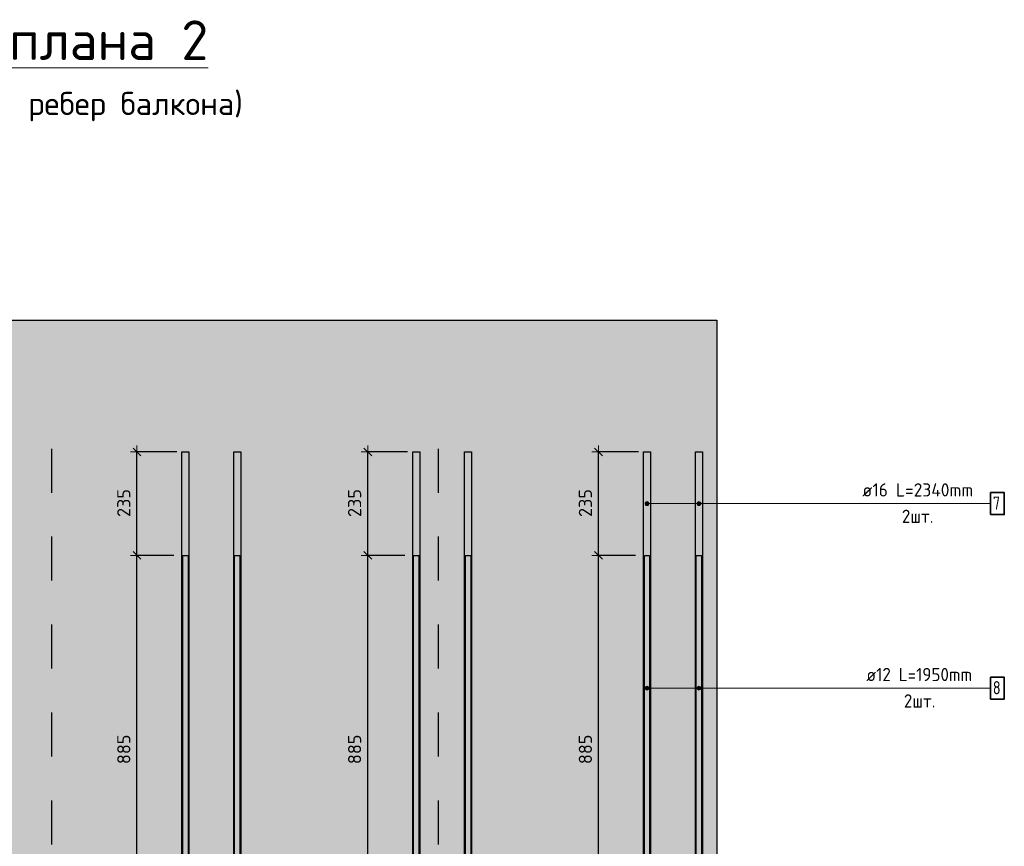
# Model space of a CAD drawing. Header units: metres. Extents: x -38 to 107, y -15 to 21.
# Tile 84 of 167: x 82.72 to 84.96, y -5.45 to -3.57. Entities that reach past the tile are written whole.
import ezdxf

# ---------------------------------------------------------------- set-up
doc = ezdxf.new("R2010")
doc.units = ezdxf.units.M
doc.header["$PDMODE"] = 65
doc.linetypes.add('______2', pattern=[0.0405, 0.03, -0.0105])
for name, color, linetype, lineweight in [('XR$5$Арм.стержн.горизонт. 1', 180, 'Continuous', 35), ('XR$5$Арм.стержн.горизонт. 2', 202, 'Continuous', 35), ('XR$5$ВК__отв в полу 1-2 эт', 220, 'Continuous', 25), ('XR$5$Перекрытие (1)', 7, 'Continuous', 35), ('XR$5$Размерная линия (1)', 7, 'Continuous', 13), ('XR$5$Текст_ общее_1', 7, 'Continuous', 13)]:
    doc.layers.add(name, color=color, linetype=linetype, lineweight=lineweight)
doc.styles.add('ISOCPEUR', font='txt')
doc.dimstyles.new('DIMSTYLE_24', dxfattribs={"dimtxt": 0.03, "dimasz": 0.03, "dimexe": 0, "dimexo": 0, "dimgap": 0.015, "dimtad": 2, "dimdec": 0, "dimlfac": 1000, "dimrnd": 5, "dimzin": 12, "dimdsep": 46, "dimtxsty": 'ISOCPEUR', "dimblk1": 'ALL_ML_STRICH', "dimblk2": 'ALL_ML_STRICH', "dimsah": 1, "dimcen": 0, "dimclrd": 7, "dimclre": 256, "dimclrt": 7, "dimadec": 0, "dimazin": 0, "dimtfac": 1, "dimtdec": 0, "dimtix": 1, "dimtmove": 2, "dimatfit": 3, "dimfxl": 0, "dimtzin": 0, "dimlwd": 0, "dimlwe": -3, "dimarcsym": 0})

# ---------------------------------------------------------------- blocks, each defined once
blk = doc.blocks.new('СЛОЖНЫЙ_ОБЪЕКТ_40')
at = {"linetype": 'Continuous', "lineweight": 25, "true_color": 0x000000, "transparency": 33554687}
for points in [[(82.8043, -4.4488), (82.8042, -4.448), (82.8039, -4.4473), (82.8036, -4.4466), (82.8032, -4.446), (82.8027, -4.4454), (82.8021, -4.4449), (82.8014, -4.4445), (82.8007, -4.4441), (82.8, -4.4439), (82.7993, -4.4437), (82.7985, -4.4437), (82.7852, -4.4437), (82.7844, -4.4437), (82.7836, -4.4439), (82.7829, -4.4441), (82.7822, -4.4445), (82.7816, -4.4449), (82.781, -4.4454), (82.7805, -4.446), (82.7801, -4.4466), (82.7797, -4.4473), (82.7795, -4.448), (82.7793, -4.4488), (82.7793, -4.4496), (82.7793, -4.5471), (82.8044, -4.5471), (82.8044, -4.4496)], [(82.8043, -6.9992), (82.8044, -6.9985), (82.8044, -6.901), (82.7793, -6.901), (82.7793, -6.9985), (82.7793, -6.9992), (82.7795, -7), (82.7797, -7.0007), (82.7801, -7.0014), (82.7805, -7.002), (82.781, -7.0026), (82.7816, -7.0031), (82.7822, -7.0035), (82.7829, -7.0039), (82.7836, -7.0041), (82.7844, -7.0043), (82.7852, -7.0043), (82.7985, -7.0043), (82.7993, -7.0043), (82.8, -7.0041), (82.8007, -7.0039), (82.8014, -7.0035), (82.8021, -7.0031), (82.8027, -7.0026), (82.8032, -7.002), (82.8036, -7.0014), (82.8039, -7.0007), (82.8042, -7)]]:
    blk.add_hatch(color=18, dxfattribs=at).paths.add_polyline_path(points)
at = {"color": 7, "linetype": '______2', "lineweight": 25, "transparency": 33554687}
blk.add_line((82.7918, -4.5424), (82.7918, -6.901), dxfattribs=at)
at = {"layer": 'XR$5$ВК__отв в полу 1-2 эт', "color": 7, "linetype": 'Continuous', "lineweight": 13, "transparency": 33554687}
for p, q in [((82.7918, -7.001), (82.7918, -7.131)), ((82.7918, -7.131), (82.9318, -7.131))]:
    blk.add_line(p, q, dxfattribs=at)
at = {"color": 7, "linetype": 'Continuous', "lineweight": 13, "transparency": 33554687, "insert": (82.878, -7.0509), "char_height": 0.06, "width": 0.065333, "attachment_point": 5, "style": 'ISOCPEUR'}
blk.add_mtext('\\A1;{\\fISOCPEUR|i0|b0;\\H0.060000;\\W1.000000;\\C7;г}\\P', dxfattribs=at)
blk = doc.blocks.new('ALL_ML_STRICH')
at = {"color": 0, "linetype": 'ByBlock', "lineweight": -2}
for p, q in [((-1, 0), (0.5, 0)), ((-0.3, -0.3), (0.3, 0.3)), ((0, -0.5), (0, 0.5))]:
    blk.add_line(p, q, dxfattribs=at)
blk = doc.blocks.new('*D755')
at = {"layer": 'DEFPOINTS', "color": 7, "linetype": 'Continuous', "lineweight": 13, "transparency": 33554687}
for p in [(84.1406, -4.7849), (83.9397, -5.6699), (84.0364, -5.6699)]:
    blk.add_point(p, dxfattribs=at)
at = {"layer": 'XR$5$Размерная линия (1)', "color": 9, "linetype": 'Continuous', "lineweight": -2, "true_color": 0xc7c7c7, "transparency": 33554687}
for p, q in [((84.1206, -4.7849), (84.0364, -4.7849)), ((83.9597, -5.6699), (84.0364, -5.6699))]:
    blk.add_line(p, q, dxfattribs=at)
at = {"layer": 'XR$5$Размерная линия (1)', "color": 7, "linetype": 'Continuous', "lineweight": -2, "transparency": 33554687}
blk.add_line((84.0364, -5.6699), (84.0364, -4.7849), dxfattribs=at)
at = {"layer": 'XR$5$Размерная линия (1)', "color": 7, "linetype": 'Continuous', "lineweight": 13, "transparency": 33554687, "xscale": 0.03, "yscale": 0.03, "zscale": 0.03}
for p, rotation in [((84.0364, -4.7849), 90), ((84.0364, -5.6699), 270)]:
    blk.add_blockref('ALL_ML_STRICH', p, dxfattribs=dict(at, rotation=rotation))
at = {"layer": 'XR$5$Размерная линия (1)', "color": 7, "linetype": 'Continuous', "lineweight": 13, "transparency": 33554687, "insert": (84.0064, -5.2259), "char_height": 0.03, "width": 0.09, "attachment_point": 5, "rotation": 90, "style": 'ISOCPEUR'}
blk.add_mtext('\\A1;{885}', dxfattribs=at)
blk = doc.blocks.new('*D756')
at = {"layer": 'DEFPOINTS', "color": 7, "linetype": 'Continuous', "lineweight": 13, "transparency": 33554687}
for p in [(84.1471, -4.5499), (84.0364, -4.7849), (84.1406, -4.7849)]:
    blk.add_point(p, dxfattribs=at)
at = {"layer": 'XR$5$Размерная линия (1)', "color": 9, "linetype": 'Continuous', "lineweight": -2, "true_color": 0xc7c7c7, "transparency": 33554687}
for p, q in [((84.1271, -4.5499), (84.0364, -4.5499)), ((84.1206, -4.7849), (84.0364, -4.7849))]:
    blk.add_line(p, q, dxfattribs=at)
at = {"layer": 'XR$5$Размерная линия (1)', "color": 7, "linetype": 'Continuous', "lineweight": -2, "transparency": 33554687}
blk.add_line((84.0364, -4.7849), (84.0364, -4.5499), dxfattribs=at)
at = {"layer": 'XR$5$Размерная линия (1)', "color": 7, "linetype": 'Continuous', "lineweight": 13, "transparency": 33554687, "xscale": 0.03, "yscale": 0.03, "zscale": 0.03}
for p, rotation in [((84.0364, -4.5499), 90), ((84.0364, -4.7849), 270)]:
    blk.add_blockref('ALL_ML_STRICH', p, dxfattribs=dict(at, rotation=rotation))
at = {"layer": 'XR$5$Размерная линия (1)', "color": 7, "linetype": 'Continuous', "lineweight": 13, "transparency": 33554687, "insert": (84.0064, -4.6659), "char_height": 0.03, "width": 0.09, "attachment_point": 5, "rotation": 90, "style": 'ISOCPEUR'}
blk.add_mtext('\\A1;{235}', dxfattribs=at)
blk = doc.blocks.new('*D760')
at = {"layer": 'DEFPOINTS', "color": 7, "linetype": 'Continuous', "lineweight": 13, "transparency": 33554687}
for p in [(83.6156, -4.7849), (83.4147, -5.6699), (83.5114, -5.6699)]:
    blk.add_point(p, dxfattribs=at)
at = {"layer": 'XR$5$Размерная линия (1)', "color": 9, "linetype": 'Continuous', "lineweight": -2, "true_color": 0xc7c7c7, "transparency": 33554687}
for p, q in [((83.5956, -4.7849), (83.5114, -4.7849)), ((83.4347, -5.6699), (83.5114, -5.6699))]:
    blk.add_line(p, q, dxfattribs=at)
at = {"layer": 'XR$5$Размерная линия (1)', "color": 7, "linetype": 'Continuous', "lineweight": -2, "transparency": 33554687}
blk.add_line((83.5114, -5.6699), (83.5114, -4.7849), dxfattribs=at)
at = {"layer": 'XR$5$Размерная линия (1)', "color": 7, "linetype": 'Continuous', "lineweight": 13, "transparency": 33554687, "xscale": 0.03, "yscale": 0.03, "zscale": 0.03}
for p, rotation in [((83.5114, -4.7849), 90), ((83.5114, -5.6699), 270)]:
    blk.add_blockref('ALL_ML_STRICH', p, dxfattribs=dict(at, rotation=rotation))
at = {"layer": 'XR$5$Размерная линия (1)', "color": 7, "linetype": 'Continuous', "lineweight": 13, "transparency": 33554687, "insert": (83.4814, -5.2259), "char_height": 0.03, "width": 0.09, "attachment_point": 5, "rotation": 90, "style": 'ISOCPEUR'}
blk.add_mtext('\\A1;{885}', dxfattribs=at)
blk = doc.blocks.new('*D761')
at = {"layer": 'DEFPOINTS', "color": 7, "linetype": 'Continuous', "lineweight": 13, "transparency": 33554687}
for p in [(83.6221, -4.5499), (83.5114, -4.7849), (83.6156, -4.7849)]:
    blk.add_point(p, dxfattribs=at)
at = {"layer": 'XR$5$Размерная линия (1)', "color": 9, "linetype": 'Continuous', "lineweight": -2, "true_color": 0xc7c7c7, "transparency": 33554687}
for p, q in [((83.6021, -4.5499), (83.5114, -4.5499)), ((83.5956, -4.7849), (83.5114, -4.7849))]:
    blk.add_line(p, q, dxfattribs=at)
at = {"layer": 'XR$5$Размерная линия (1)', "color": 7, "linetype": 'Continuous', "lineweight": -2, "transparency": 33554687}
blk.add_line((83.5114, -4.7849), (83.5114, -4.5499), dxfattribs=at)
at = {"layer": 'XR$5$Размерная линия (1)', "color": 7, "linetype": 'Continuous', "lineweight": 13, "transparency": 33554687, "xscale": 0.03, "yscale": 0.03, "zscale": 0.03}
for p, rotation in [((83.5114, -4.5499), 90), ((83.5114, -4.7849), 270)]:
    blk.add_blockref('ALL_ML_STRICH', p, dxfattribs=dict(at, rotation=rotation))
at = {"layer": 'XR$5$Размерная линия (1)', "color": 7, "linetype": 'Continuous', "lineweight": 13, "transparency": 33554687, "insert": (83.4814, -4.6659), "char_height": 0.03, "width": 0.09, "attachment_point": 5, "rotation": 90, "style": 'ISOCPEUR'}
blk.add_mtext('\\A1;{235}', dxfattribs=at)
blk = doc.blocks.new('*D765')
at = {"layer": 'DEFPOINTS', "color": 7, "linetype": 'Continuous', "lineweight": 13, "transparency": 33554687}
for p in [(83.0906, -4.7849), (82.8897, -5.6699), (82.9864, -5.6699)]:
    blk.add_point(p, dxfattribs=at)
at = {"layer": 'XR$5$Размерная линия (1)', "color": 9, "linetype": 'Continuous', "lineweight": -2, "true_color": 0xc7c7c7, "transparency": 33554687}
for p, q in [((83.0706, -4.7849), (82.9864, -4.7849)), ((82.9097, -5.6699), (82.9864, -5.6699))]:
    blk.add_line(p, q, dxfattribs=at)
at = {"layer": 'XR$5$Размерная линия (1)', "color": 7, "linetype": 'Continuous', "lineweight": -2, "transparency": 33554687}
blk.add_line((82.9864, -5.6699), (82.9864, -4.7849), dxfattribs=at)
at = {"layer": 'XR$5$Размерная линия (1)', "color": 7, "linetype": 'Continuous', "lineweight": 13, "transparency": 33554687, "xscale": 0.03, "yscale": 0.03, "zscale": 0.03}
for p, rotation in [((82.9864, -4.7849), 90), ((82.9864, -5.6699), 270)]:
    blk.add_blockref('ALL_ML_STRICH', p, dxfattribs=dict(at, rotation=rotation))
at = {"layer": 'XR$5$Размерная линия (1)', "color": 7, "linetype": 'Continuous', "lineweight": 13, "transparency": 33554687, "insert": (82.9564, -5.2259), "char_height": 0.03, "width": 0.09, "attachment_point": 5, "rotation": 90, "style": 'ISOCPEUR'}
blk.add_mtext('\\A1;{885}', dxfattribs=at)
blk = doc.blocks.new('*D766')
at = {"layer": 'DEFPOINTS', "color": 7, "linetype": 'Continuous', "lineweight": 13, "transparency": 33554687}
for p in [(83.0971, -4.5499), (82.9864, -4.7849), (83.0906, -4.7849)]:
    blk.add_point(p, dxfattribs=at)
at = {"layer": 'XR$5$Размерная линия (1)', "color": 9, "linetype": 'Continuous', "lineweight": -2, "true_color": 0xc7c7c7, "transparency": 33554687}
for p, q in [((83.0771, -4.5499), (82.9864, -4.5499)), ((83.0706, -4.7849), (82.9864, -4.7849))]:
    blk.add_line(p, q, dxfattribs=at)
at = {"layer": 'XR$5$Размерная линия (1)', "color": 7, "linetype": 'Continuous', "lineweight": -2, "transparency": 33554687}
blk.add_line((82.9864, -4.7849), (82.9864, -4.5499), dxfattribs=at)
at = {"layer": 'XR$5$Размерная линия (1)', "color": 7, "linetype": 'Continuous', "lineweight": 13, "transparency": 33554687, "xscale": 0.03, "yscale": 0.03, "zscale": 0.03}
for p, rotation in [((82.9864, -4.5499), 90), ((82.9864, -4.7849), 270)]:
    blk.add_blockref('ALL_ML_STRICH', p, dxfattribs=dict(at, rotation=rotation))
at = {"layer": 'XR$5$Размерная линия (1)', "color": 7, "linetype": 'Continuous', "lineweight": 13, "transparency": 33554687, "insert": (82.9564, -4.6659), "char_height": 0.03, "width": 0.09, "attachment_point": 5, "rotation": 90, "style": 'ISOCPEUR'}
blk.add_mtext('\\A1;{235}', dxfattribs=at)
blk = doc.blocks.new('СЛОЖНЫЙ_ОБЪЕКТ_57')
at = {"linetype": 'Continuous', "lineweight": 25, "true_color": 0x000000, "transparency": 33554687}
for points in [[(83.6843, -4.4488), (83.6842, -4.448), (83.6839, -4.4473), (83.6836, -4.4466), (83.6832, -4.446), (83.6827, -4.4454), (83.6821, -4.4449), (83.6814, -4.4445), (83.6807, -4.4441), (83.68, -4.4439), (83.6793, -4.4437), (83.6785, -4.4437), (83.6652, -4.4437), (83.6644, -4.4437), (83.6636, -4.4439), (83.6629, -4.4441), (83.6622, -4.4445), (83.6616, -4.4449), (83.661, -4.4454), (83.6605, -4.446), (83.6601, -4.4466), (83.6597, -4.4473), (83.6595, -4.448), (83.6593, -4.4488), (83.6593, -4.4496), (83.6593, -4.5471), (83.6844, -4.5471), (83.6844, -4.4496)], [(83.6843, -6.9992), (83.6844, -6.9985), (83.6844, -6.901), (83.6593, -6.901), (83.6593, -6.9985), (83.6593, -6.9992), (83.6595, -7), (83.6597, -7.0007), (83.6601, -7.0014), (83.6605, -7.002), (83.661, -7.0026), (83.6616, -7.0031), (83.6622, -7.0035), (83.6629, -7.0039), (83.6636, -7.0041), (83.6644, -7.0043), (83.6652, -7.0043), (83.6785, -7.0043), (83.6793, -7.0043), (83.68, -7.0041), (83.6807, -7.0039), (83.6814, -7.0035), (83.6821, -7.0031), (83.6827, -7.0026), (83.6832, -7.002), (83.6836, -7.0014), (83.6839, -7.0007), (83.6842, -7)]]:
    blk.add_hatch(color=18, dxfattribs=at).paths.add_polyline_path(points)
at = {"color": 7, "linetype": '______2', "lineweight": 25, "transparency": 33554687}
blk.add_line((83.6718, -4.5424), (83.6718, -6.901), dxfattribs=at)
at = {"layer": 'XR$5$ВК__отв в полу 1-2 эт', "color": 7, "linetype": 'Continuous', "lineweight": 13, "transparency": 33554687}
for p, q in [((83.6718, -7.001), (83.6718, -7.131)), ((83.6718, -7.131), (83.8118, -7.131))]:
    blk.add_line(p, q, dxfattribs=at)
at = {"color": 7, "linetype": 'Continuous', "lineweight": 13, "transparency": 33554687, "insert": (83.758, -7.0509), "char_height": 0.06, "width": 0.065333, "attachment_point": 5, "style": 'ISOCPEUR'}
blk.add_mtext('\\A1;{\\fISOCPEUR|i0|b0;\\H0.060000;\\W1.000000;\\C7;д}\\P', dxfattribs=at)

msp = doc.modelspace()

# ---------------------------------------------------------------- hatches: boundary and pattern name
at = {"linetype": 'Continuous', "lineweight": 13, "true_color": 0xf1f1f1, "transparency": 33554687}
msp.add_hatch(color=7, dxfattribs=at).paths.add_polyline_path([(84.3056, -4.2499), (80.9556, -4.2499), (80.9556, -5.8499), (84.3056, -5.8499)])
at = {"layer": 'XR$5$Арм.стержн.горизонт. 1', "linetype": 'Continuous', "lineweight": 13, "transparency": 33554687}
for points in [[(84.1428, -4.6694), (84.1428, -4.6649), (84.1421, -4.6671)], [(84.1444, -4.671), (84.1444, -4.6632), (84.1428, -4.6649)], [(84.1444, -4.671), (84.1428, -4.6649), (84.1428, -4.6694)], [(84.1466, -4.6716), (84.1466, -4.6626), (84.1444, -4.6632)], [(84.1466, -4.6716), (84.1444, -4.6632), (84.1444, -4.671)], [(84.1489, -4.671), (84.1489, -4.6632), (84.1466, -4.6626)], [(84.1489, -4.671), (84.1466, -4.6626), (84.1466, -4.6716)], [(84.1505, -4.6694), (84.1505, -4.6649), (84.1489, -4.6632)], [(84.1505, -4.6694), (84.1489, -4.6632), (84.1489, -4.671)], [(84.1505, -4.6649), (84.1505, -4.6694), (84.1511, -4.6671)], [(84.2608, -4.6694), (84.2608, -4.6649), (84.2601, -4.6671)], [(84.2624, -4.671), (84.2624, -4.6632), (84.2608, -4.6649)], [(84.2624, -4.671), (84.2608, -4.6649), (84.2608, -4.6694)], [(84.2646, -4.6716), (84.2646, -4.6626), (84.2624, -4.6632)], [(84.2646, -4.6716), (84.2624, -4.6632), (84.2624, -4.671)], [(84.2669, -4.671), (84.2669, -4.6632), (84.2646, -4.6626)], [(84.2669, -4.671), (84.2646, -4.6626), (84.2646, -4.6716)], [(84.2685, -4.6694), (84.2685, -4.6649), (84.2669, -4.6632)], [(84.2685, -4.6694), (84.2669, -4.6632), (84.2669, -4.671)], [(84.2685, -4.6649), (84.2685, -4.6694), (84.2691, -4.6671)]]:
    msp.add_hatch(color=7, dxfattribs=at).paths.add_polyline_path(points)
at = {"layer": 'XR$5$Арм.стержн.горизонт. 2', "linetype": 'Continuous', "lineweight": 13, "transparency": 33554687}
for points in [[(84.1444, -5.0906), (84.1444, -5.0829), (84.1428, -5.0845)], [(84.1466, -5.0913), (84.1466, -5.0823), (84.1444, -5.0829)], [(84.1466, -5.0913), (84.1444, -5.0829), (84.1444, -5.0906)], [(84.1489, -5.0906), (84.1489, -5.0829), (84.1466, -5.0823)], [(84.1489, -5.0906), (84.1466, -5.0823), (84.1466, -5.0913)], [(84.1505, -5.089), (84.1505, -5.0845), (84.1489, -5.0829)], [(84.1505, -5.089), (84.1489, -5.0829), (84.1489, -5.0906)], [(84.2624, -5.0906), (84.2624, -5.0829), (84.2608, -5.0845)], [(84.2646, -5.0913), (84.2646, -5.0823), (84.2624, -5.0829)], [(84.2646, -5.0913), (84.2624, -5.0829), (84.2624, -5.0906)], [(84.2669, -5.0906), (84.2669, -5.0829), (84.2646, -5.0823)], [(84.2669, -5.0906), (84.2646, -5.0823), (84.2646, -5.0913)], [(84.2685, -5.089), (84.2685, -5.0845), (84.2669, -5.0829)], [(84.2685, -5.089), (84.2669, -5.0829), (84.2669, -5.0906)], [(84.1428, -5.089), (84.1428, -5.0845), (84.1421, -5.0868)], [(84.1444, -5.0906), (84.1428, -5.0845), (84.1428, -5.089)], [(84.1505, -5.0845), (84.1505, -5.089), (84.1511, -5.0868)], [(84.2608, -5.089), (84.2608, -5.0845), (84.2601, -5.0868)], [(84.2624, -5.0906), (84.2608, -5.0845), (84.2608, -5.089)], [(84.2685, -5.0845), (84.2685, -5.089), (84.2691, -5.0868)]]:
    msp.add_hatch(color=7, dxfattribs=at).paths.add_polyline_path(points)

# ---------------------------------------------------------------- linework, layer by layer
at = {"layer": 'XR$5$Арм.стержн.горизонт. 1', "color": 7, "linetype": 'Continuous', "lineweight": 13, "transparency": 33554687}
for p, q in [((84.1421, -4.6671), (84.1421, -4.6671)), ((84.1466, -4.6626), (84.1466, -4.6626)), ((84.3243, -4.6671), (84.1466, -4.6671)), ((84.1466, -4.6716), (84.1466, -4.6716)), ((84.1511, -4.6671), (84.1511, -4.6671)), ((84.2601, -4.6671), (84.2601, -4.6671)), ((84.2646, -4.6626), (84.2646, -4.6626)), ((84.3243, -4.6671), (84.2646, -4.6671)), ((84.2646, -4.6716), (84.2646, -4.6716)), ((84.2691, -4.6671), (84.2691, -4.6671)), ((84.3243, -4.6671), (84.9283, -4.6671))]:
    msp.add_line(p, q, dxfattribs=at)
at = {"layer": 'XR$5$Арм.стержн.горизонт. 1', "color": 7, "linetype": 'Continuous', "lineweight": 25, "transparency": 33554687}
for points in [[(83.0886, -6.8899), (83.0886, -4.5499), (83.1046, -4.5499), (83.1046, -6.8899), (83.0886, -6.8899)], [(83.2066, -6.8899), (83.2066, -4.5499), (83.2226, -4.5499), (83.2226, -6.8899), (83.2066, -6.8899)], [(83.6136, -6.8899), (83.6136, -4.5499), (83.6296, -4.5499), (83.6296, -6.8899), (83.6136, -6.8899)], [(83.7316, -6.8899), (83.7316, -4.5499), (83.7476, -4.5499), (83.7476, -6.8899), (83.7316, -6.8899)], [(84.1386, -6.8899), (84.1386, -4.5499), (84.1546, -4.5499), (84.1546, -6.8899), (84.1386, -6.8899)], [(84.2566, -6.8899), (84.2566, -4.5499), (84.2726, -4.5499), (84.2726, -6.8899), (84.2566, -6.8899)]]:
    msp.add_lwpolyline(points, dxfattribs=at)
at = {"layer": 'XR$5$Арм.стержн.горизонт. 1', "color": 7, "linetype": 'Continuous', "lineweight": 35, "transparency": 33554687}
msp.add_lwpolyline([(84.9283, -4.6921), (84.9593, -4.6921), (84.9593, -4.6421), (84.9283, -4.6421), (84.9283, -4.6921)], dxfattribs=at)
at = {"layer": 'XR$5$Арм.стержн.горизонт. 1', "color": 7, "linetype": 'Continuous', "lineweight": 13, "transparency": 33554687}
for centre in [(84.1466, -4.6671), (84.2646, -4.6671)]:
    msp.add_circle(centre, 0.0045, dxfattribs=at)
at = {"layer": 'XR$5$Арм.стержн.горизонт. 2', "color": 7, "linetype": 'Continuous', "lineweight": 13, "transparency": 33554687}
for p, q in [((84.1466, -5.0823), (84.1466, -5.0823)), ((84.2646, -5.0823), (84.2646, -5.0823)), ((84.1421, -5.0868), (84.1421, -5.0868)), ((84.3423, -5.0868), (84.1466, -5.0868)), ((84.1466, -5.0913), (84.1466, -5.0913)), ((84.1511, -5.0868), (84.1511, -5.0868)), ((84.2601, -5.0868), (84.2601, -5.0868)), ((84.3423, -5.0868), (84.2646, -5.0868)), ((84.2646, -5.0913), (84.2646, -5.0913)), ((84.2691, -5.0868), (84.2691, -5.0868)), ((84.3423, -5.0868), (84.9283, -5.0868))]:
    msp.add_line(p, q, dxfattribs=at)
at = {"layer": 'XR$5$Арм.стержн.горизонт. 2', "color": 34, "linetype": 'Continuous', "lineweight": 25, "transparency": 33554687}
for points in [[(83.1026, -4.7849), (83.1026, -6.7349), (83.0906, -6.7349), (83.0906, -4.7849), (83.1026, -4.7849)], [(83.2206, -4.7849), (83.2206, -6.7349), (83.2086, -6.7349), (83.2086, -4.7849), (83.2206, -4.7849)], [(83.6276, -4.7849), (83.6276, -6.7349), (83.6156, -6.7349), (83.6156, -4.7849), (83.6276, -4.7849)], [(83.7456, -4.7849), (83.7456, -6.7349), (83.7336, -6.7349), (83.7336, -4.7849), (83.7456, -4.7849)], [(84.1526, -4.7849), (84.1526, -6.7349), (84.1406, -6.7349), (84.1406, -4.7849), (84.1526, -4.7849)], [(84.2706, -4.7849), (84.2706, -6.7349), (84.2586, -6.7349), (84.2586, -4.7849), (84.2706, -4.7849)]]:
    msp.add_lwpolyline(points, dxfattribs=at)
at = {"layer": 'XR$5$Арм.стержн.горизонт. 2', "color": 7, "linetype": 'Continuous', "lineweight": 35, "transparency": 33554687}
msp.add_lwpolyline([(84.9283, -5.1118), (84.9593, -5.1118), (84.9593, -5.0618), (84.9283, -5.0618), (84.9283, -5.1118)], dxfattribs=at)
at = {"layer": 'XR$5$Арм.стержн.горизонт. 2', "color": 7, "linetype": 'Continuous', "lineweight": 13, "transparency": 33554687}
for centre in [(84.1466, -5.0868), (84.2646, -5.0868)]:
    msp.add_circle(centre, 0.0045, dxfattribs=at)
at = {"layer": 'XR$5$Перекрытие (1)', "color": 7, "linetype": 'Continuous', "lineweight": 25, "transparency": 33554687}
for p, q in [((80.9556, -4.2499), (84.3056, -4.2499)), ((84.3056, -4.2499), (84.3056, -5.6699))]:
    msp.add_line(p, q, dxfattribs=at)

# ---------------------------------------------------------------- block references
at = {"color": 7, "linetype": 'Continuous', "lineweight": 13, "transparency": 33554687}
for name in ['СЛОЖНЫЙ_ОБЪЕКТ_40', 'СЛОЖНЫЙ_ОБЪЕКТ_57']:
    msp.add_blockref(name, (0, 0), dxfattribs=at)

# ---------------------------------------------------------------- texts
at = {"layer": 'XR$5$Арм.стержн.горизонт. 1', "color": 7, "linetype": 'Continuous', "lineweight": 25, "transparency": 33554687, "char_height": 0.03, "attachment_point": 7, "style": 'ISOCPEUR'}
for s, insert, width in [('\\W0.96;ø16 L=2340mm ', (84.6363, -4.6511), 0.296265), ('\\W0.78;7', (84.9333, -4.6811), 0.032641), ('\\W0.94;2шт. ', (84.7263, -4.7111), 0.116129)]:
    msp.add_mtext(s, dxfattribs=dict(at, insert=insert, width=width))
at = {"layer": 'XR$5$Арм.стержн.горизонт. 2', "color": 7, "linetype": 'Continuous', "lineweight": 25, "transparency": 33554687, "char_height": 0.03, "attachment_point": 7, "style": 'ISOCPEUR'}
for s, insert, width in [('\\W0.94;ø12 L=1950mm ', (84.6453, -5.0708), 0.286961), ('\\W0.78;8', (84.9333, -5.1008), 0.032641), ('\\W0.94;2шт. ', (84.7308, -5.1308), 0.116129)]:
    msp.add_mtext(s, dxfattribs=dict(at, insert=insert, width=width))
at = {"layer": 'XR$5$Текст_ общее_1', "color": 7, "linetype": 'Continuous', "lineweight": 13, "transparency": 33554687, "insert": (82.6368, -3.5688), "char_height": 0.09, "width": 2.112075, "attachment_point": 2, "line_spacing_factor": 1.084337}
msp.add_mtext('\\A1;{\\L\\fISOCPEUR|i0|b0;\\H0.090000;\\W1.000000;\\C7;  Деталь плана 2\\l}\\P{\\fISOCPEUR|i0|b0;\\H0.052500;\\W1.000000;\\C7;(схема армирования ребер балкона)}\\P', dxfattribs=at)

# ---------------------------------------------------------------- dimensions: what is measured, and where the dimension line sits
at = {"layer": 'XR$5$Размерная линия (1)', "color": 7, "linetype": 'Continuous', "lineweight": 13, "transparency": 33554687}
for base, p1, p2, picture, middle in [((82.9864, -4.5499), (83.0706, -4.7849), (83.0771, -4.5499), '*D766', (82.9564, -4.6659)), ((83.5114, -4.5499), (83.5956, -4.7849), (83.6021, -4.5499), '*D761', (83.4814, -4.6659)), ((84.0364, -4.5499), (84.1206, -4.7849), (84.1271, -4.5499), '*D756', (84.0064, -4.6659)), ((82.9864, -4.7849), (82.9097, -5.6699), (83.0706, -4.7849), '*D765', (82.9564, -5.2259)), ((83.5114, -4.7849), (83.4347, -5.6699), (83.5956, -4.7849), '*D760', (83.4814, -5.2259)), ((84.0364, -4.7849), (83.9597, -5.6699), (84.1206, -4.7849), '*D755', (84.0064, -5.2259))]:
    dim = msp.add_linear_dim(base=base, p1=p1, p2=p2, angle=90, dimstyle='DIMSTYLE_24', override={"dimpost": '<>', "dimclrd": 7, "dimclre": 9, "dimclrt": 7, "dimlwd": 0, "dimlwe": 65533}, dxfattribs=at)
    dim.commit()
    dim.dimension.update_dxf_attribs({"geometry": picture, "text_midpoint": middle, "dimtype": 160})

doc.saveas('drawing.dxf')
